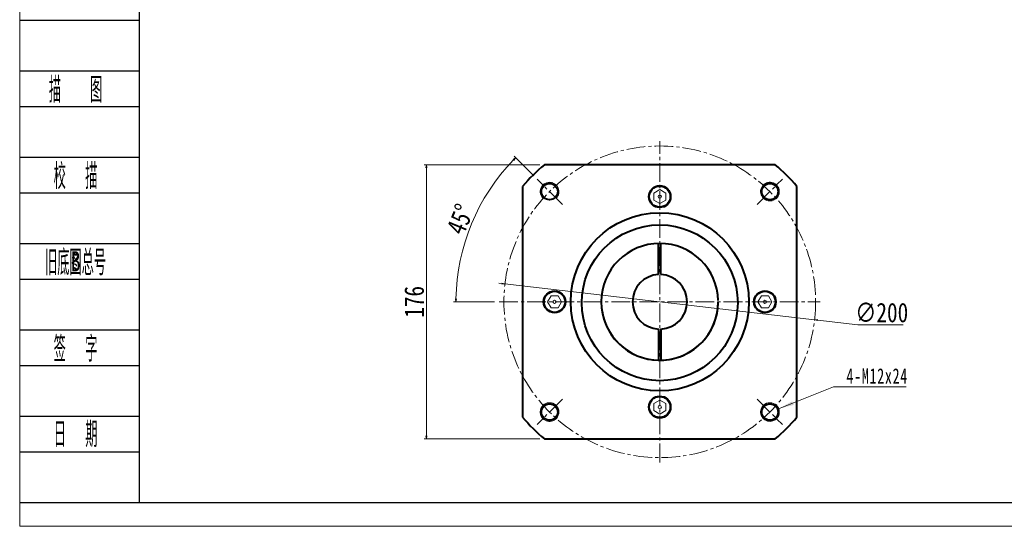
# Model space of a CAD drawing. Header units: millimetres. Extents: x -54 to 1253, y 0 to 910.
# Tile 1 of 8: x -48 to 584, y 0 to 325. Entities that reach past the tile are written whole.
import ezdxf
from ezdxf.enums import TextEntityAlignment as Align

# ---------------------------------------------------------------- set-up
doc = ezdxf.new("R2010")
doc.units = ezdxf.units.MM
doc.linetypes.add('DASHED2', pattern=[9.525, 6.35, -3.175])
doc.linetypes.add('点画线', pattern=[18, 12, -2, 2, -2])
doc.layers.add('2细线层', color=4, linetype='Continuous')
doc.layers.add('6文字层', color=3, linetype='Continuous')
for name, color, linetype, lineweight in [('中心线层', 1, '点画线', 18), ('图框_外框线', 7, 'Continuous', 18), ('尺寸线层', 3, 'Continuous', 18), ('粗实线', 7, 'Continuous', 40), ('粗实线层', 7, 'Continuous', 35), ('细实线', 211, 'Continuous', 18), ('虚线', 61, 'DASHED2', 18)]:
    doc.layers.add(name, color=color, linetype=linetype, lineweight=lineweight)
doc.styles.add('PC_TEXTSTYLE', font='ISOCP.SHX', dxfattribs={"width": 0.707, "bigfont": 'GBCBIG.SHX'})
doc.styles.get("Standard").update_dxf_attribs({"font": 'SimSun.ttf'})
doc.styles.add('宋体', font='SimSun.ttf', dxfattribs={"width": 0.8})
doc.styles.add('标准', font='txt', dxfattribs={"width": 0.667})
doc.dimstyles.new('A水平标注$0', dxfattribs={"dimtxt": 3.5, "dimasz": 2, "dimexe": 1.5, "dimexo": 3, "dimgap": 1.1, "dimtad": 1, "dimtoh": 1, "dimdec": 4, "dimdsep": 46, "dimtxsty": '宋体', "dimblk": 'OPEN', "dimcen": 3, "dimclrd": 3, "dimclre": 3, "dimclrt": 6, "dimadec": 0, "dimazin": 0, "dimtm": 1e-09, "dimtfac": 1, "dimtdec": 4, "dimtix": 1, "dimtmove": 0, "dimatfit": 3, "dimldrblk": 'OPEN', "dimfxl": 0, "dimlwd": 13, "dimlwe": 13, "dimarcsym": 0})

# ---------------------------------------------------------------- blocks, each defined once
blk = doc.blocks.new('_Open')
at = {"color": 0, "linetype": 'ByBlock', "lineweight": -2}
for p, q in [((-1, 0.17), (0, 0)), ((-1, -0.17), (0, 0)), ((0, 0), (-1, 0))]:
    blk.add_line(p, q, dxfattribs=at)
blk = doc.blocks.new('*D27')
at = {"layer": 'Defpoints', "color": 0, "transparency": 16777216}
for p in [(284.03, 222.73), (249.49, 209.41), (302.83, 203.93), (259.72, 144.04), (465.72, 144.04)]:
    blk.add_point(p, dxfattribs=at)
at = {"layer": '尺寸线层', "color": 3, "lineweight": 13, "transparency": 16777216}
for p, q in [((281.91, 224.85), (269.21, 237.55)), ((256.72, 144.04), (230.47, 144.04))]:
    blk.add_line(p, q, dxfattribs=at)
blk.add_arc((362.72, 144.04), 130.75, 135.87643, 179.12357, dxfattribs=at)
at = {"layer": '尺寸线层', "color": 3, "lineweight": 13, "transparency": 16777216, "xscale": 2, "yscale": 2, "zscale": 2}
for p, rotation in [((270.27, 236.49), 45.43821665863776), ((231.97, 144.04), 269.5617850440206)]:
    blk.add_blockref('_Open', p, dxfattribs=dict(at, rotation=rotation))
at = {"layer": '尺寸线层', "color": 6, "transparency": 16777216, "insert": (234.76, 197.04), "char_height": 12.5, "attachment_point": 5, "rotation": 67.5, "style": '宋体', "bg_fill": 3, "box_fill_scale": 1.1, "bg_fill_color": 256, "bg_fill_true_color": 13158600, "bg_fill_transparency": 0}
blk.add_mtext('45°', dxfattribs=at)
blk = doc.blocks.new('*D28')
at = {"layer": 'Defpoints', "color": 0, "transparency": 16777216}
for p in [(263.38, 155.53), (462.06, 132.55)]:
    blk.add_point(p, dxfattribs=at)
at = {"layer": '尺寸线层', "color": 3, "lineweight": 13, "transparency": 16777216}
for p, q in [((261.4, 155.76), (259.41, 155.99)), ((263.38, 155.53), (462.06, 132.55)), ((489.91, 129.33), (464.05, 132.32)), ((518.84, 129.33), (489.91, 129.33))]:
    blk.add_line(p, q, dxfattribs=at)
at = {"layer": '尺寸线层', "color": 3, "lineweight": 13, "transparency": 16777216, "xscale": 2, "yscale": 2, "zscale": 2}
for p, rotation in [((263.38, 155.53), 353.4038765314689), ((462.06, 132.55), 173.4038765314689)]:
    blk.add_blockref('_Open', p, dxfattribs=dict(at, rotation=rotation))
at = {"layer": '尺寸线层', "color": 6, "transparency": 16777216, "insert": (505.13, 137.08), "char_height": 12.5, "attachment_point": 5, "style": '宋体'}
blk.add_mtext('∅200', dxfattribs=at)
blk = doc.blocks.new('*X8')
at = {"layer": '尺寸线层', "linetype": 'Continuous'}
blk.add_hatch(color=0, dxfattribs=at).paths.add_polyline_path([(-38.54, -14.1), (-29.8, -9.28), (-28.88, -11.58)], flags=0)
at = {"layer": '尺寸线层', "color": 0, "linetype": 'Continuous'}
blk.add_line((-38.54, -14.1), (-3.23, 0), dxfattribs=at)
at = {"layer": '尺寸线层', "color": 0}
for p, q in [((-3.23, 0), (0, 0)), ((0, 0), (43.2, 0)), ((0, 0), (0, 0))]:
    blk.add_line(p, q, dxfattribs=at)
at = {"layer": '尺寸线层', "color": 0, "insert": (4.95, 1.98), "char_height": 9.9, "width": 76.4983, "attachment_point": 7, "line_spacing_factor": 1.15057, "style": '标准'}
blk.add_mtext('\\T1.1;4-M12x24', dxfattribs=at)
blk = doc.blocks.new('*D29')
at = {"layer": 'Defpoints', "color": 0, "transparency": 16777216}
for p in [(288.69, 232.04), (212.97, 56.04), (288.69, 56.04)]:
    blk.add_point(p, dxfattribs=at)
at = {"layer": '尺寸线层', "color": 3, "lineweight": 13, "transparency": 16777216}
for p, q in [((285.69, 232.04), (211.47, 232.04)), ((212.97, 230.04), (212.97, 58.04)), ((285.69, 56.04), (211.47, 56.04))]:
    blk.add_line(p, q, dxfattribs=at)
at = {"layer": '尺寸线层', "color": 3, "lineweight": 13, "transparency": 16777216, "xscale": 2, "yscale": 2, "zscale": 2}
for p, rotation in [((212.97, 232.04), 90), ((212.97, 56.04), 270)]:
    blk.add_blockref('_Open', p, dxfattribs=dict(at, rotation=rotation))
at = {"layer": '尺寸线层', "color": 6, "transparency": 16777216, "insert": (205.22, 144.04), "char_height": 12.5, "attachment_point": 5, "rotation": 90, "style": '宋体', "bg_fill": 3, "box_fill_scale": 1.1, "bg_fill_color": 256, "bg_fill_true_color": 13158600, "bg_fill_transparency": 0}
blk.add_mtext('176', dxfattribs=at)

msp = doc.modelspace()

# ---------------------------------------------------------------- linework, layer by layer
at = {"color": 0, "lineweight": 20}
msp.add_circle((362.72068, 76.54004), 1.02092, dxfattribs=at)
at = {"layer": '2细线层'}
for p, q in [((-47.64057, 324.74481), (28.61523, 324.74481)), ((-47.64057, 292.17301), (28.61523, 292.17301)), ((-47.64057, 269.37276), (28.61523, 269.37276)), ((-47.64057, 236.80096), (28.61523, 236.80096)), ((-47.64057, 214.0007), (28.61523, 214.0007)), ((-47.64057, 181.42891), (28.61523, 181.42891)), ((-47.64057, 158.62865), (28.61523, 158.62865)), ((-47.64057, 126.05685), (28.61523, 126.05685)), ((-47.64057, 103.2566), (28.61523, 103.2566)), ((-47.64057, 70.6848), (28.61523, 70.6848)), ((-47.64057, 47.88455), (28.61523, 47.88455)), ((-47.64057, 15.31275), (28.61523, 15.31275))]:
    msp.add_line(p, q, dxfattribs=at)
at = {"layer": '中心线层'}
for p, q in [((300.26297, 206.49775), (284.0324, 222.72832)), ((425.17839, 206.49775), (441.40896, 222.72832)), ((300.26297, 81.58233), (284.0324, 65.35176)), ((425.17839, 81.58233), (441.40896, 65.35176))]:
    msp.add_line(p, q, dxfattribs=at)
msp.add_circle((362.72068, 144.04004), 100, dxfattribs=at)
at = {"layer": '粗实线', "color": 0, "lineweight": 40}
for p, q in [((361.97068, 126.55612), (361.97068, 106.54739)), ((363.47068, 126.55612), (363.47068, 106.54739)), ((288.68691, 56.04004), (436.75446, 56.04004))]:
    msp.add_line(p, q, dxfattribs=at)
for centre, radius in [((362.72068, 76.54004), 7), ((362.72068, 76.54004), 6.75), ((292.01, 73.32936), 5.25), ((433.43136, 73.32936), 5.25)]:
    msp.add_circle(centre, radius, dxfattribs=at)
for start, end in [(220.07366401, 229.92633599), (310.07366401, 319.92633599)]:
    msp.add_arc((362.72068, 144.04004), 115, start, end, dxfattribs=at)
at = {"layer": '粗实线层'}
for centre in [(292.01, 214.75071), (433.43136, 214.75071), (292.01, 73.32936), (433.43136, 73.32936)]:
    msp.add_circle(centre, 5.25, dxfattribs=at)
at = {"layer": '粗实线层', "lineweight": 18}
for centre, start, end in [((292.01, 214.75071), 315, 226.71913132), ((433.43136, 214.75071), 225, 136.71913132), ((292.01, 73.32936), 45, 316.71913132), ((433.43136, 73.32936), 135, 46.71913132)]:
    msp.add_arc(centre, 6, start, end, dxfattribs=at)
at = {"layer": '细实线', "color": 0}
for centre, start, end in [((292.01, 73.32936), 316.71913132, 225), ((433.43136, 73.32936), 315, 223.28086868)]:
    msp.add_arc(centre, 6, start, end, dxfattribs=at)
at = {"layer": '虚线', "color": 0}
msp.add_lwpolyline([(362.72068, 72.04004), (366.6178, 74.29004), (366.6178, 78.79004), (362.72068, 81.04004), (358.82357, 78.79004), (358.82357, 74.29004)], close=True, dxfattribs=at)

# ---------------------------------------------------------------- block references
at = {"layer": '尺寸线层'}
msp.add_blockref('*X8', (477.51432, 89.49952), dxfattribs=at)

# ---------------------------------------------------------------- texts
at = {"layer": '6文字层', "color": 3, "style": 'PC_TEXTSTYLE'}
for s, width, p in [('描   图', 0.6667, (-12.09951, 280.77288)), ('校  描', 0.667, (-12.09951, 225.40083)), ('旧底图总号', 0.667, (-12.09951, 170.02878)), ('签  字', 0.667, (-12.09951, 114.65673)), ('日  期', 0.667, (-12.0792, 59.60976))]:
    msp.add_text(s, height=16.285898, dxfattribs=dict(at, width=width)).set_placement(p, align=Align.MIDDLE)
at = {"layer": '6文字层', "width": 0.707}
msp.add_text('B', height=13.02872, dxfattribs=at).set_placement((-12.09951, 170.02878), align=Align.MIDDLE)

# ---------------------------------------------------------------- next in the draw order: dimensions: what is measured, and where the dimension line sits
at = {"layer": '尺寸线层'}
dim = msp.add_angular_dim_2l(base=(249.48839, 209.41473), line1=((284.0324, 222.72832), (302.8281, 203.93262)), line2=((259.72068, 144.04004), (465.72068, 144.04004)), dimstyle='A水平标注$0', override={"dimtxt": 12.5, "dimgap": 1.5, "dimblk": 'Open', "dimtfill": 1, "dimtfillclr": 256}, dxfattribs=at)
dim.commit()
dim.dimension.update_dxf_attribs({"geometry": '*D27', "text_midpoint": (234.76393, 197.04146)})

# ---------------------------------------------------------------- next in the draw order: linework, layer by layer
at = {"layer": '中心线层'}
for p, q in [((362.72068, 41.04004), (362.72068, 247.04004)), ((259.72068, 144.04004), (465.72068, 144.04004))]:
    msp.add_line(p, q, dxfattribs=at)
at = {"layer": '粗实线', "color": 0, "lineweight": 40}
for p, q in [((436.75446, 232.04004), (288.68691, 232.04004)), ((274.72068, 218.07381), (274.72068, 70.00626)), ((450.72068, 70.00626), (450.72068, 218.07381)), ((361.97068, 161.52396), (361.97068, 181.53268)), ((363.47068, 161.52396), (363.47068, 181.53268))]:
    msp.add_line(p, q, dxfattribs=at)
at = {"layer": '粗实线', "color": 0, "lineweight": 0}
for points in [[(362.72068, 216.04004), (358.82357, 213.79004), (358.82357, 209.29004), (362.72068, 207.04004), (366.6178, 209.29004), (366.6178, 213.79004)], [(290.72068, 144.04004), (292.97068, 140.14292), (297.47068, 140.14292), (299.72068, 144.04004), (297.47068, 147.93715), (292.97068, 147.93715)], [(434.72068, 144.04004), (432.47068, 147.93715), (427.97068, 147.93715), (425.72068, 144.04004), (427.97068, 140.14292), (432.47068, 140.14292)]]:
    msp.add_lwpolyline(points, close=True, dxfattribs=at)
at = {"layer": '粗实线', "color": 0, "lineweight": 40}
for centre, radius in [((292.01, 214.75071), 5.25), ((362.72068, 211.54004), 7), ((362.72068, 211.54004), 6.75), ((433.43136, 214.75071), 5.25), ((362.72068, 144.04004), 57.15), ((362.72068, 143.41504), 49.99898), ((295.22068, 144.04004), 7), ((295.22068, 144.04004), 6.75), ((430.22068, 144.04004), 7), ((430.22068, 144.04004), 6.75)]:
    msp.add_circle(centre, radius, dxfattribs=at)
at = {"layer": '粗实线', "color": 0, "lineweight": 0}
for centre in [(362.72068, 211.54004), (295.22068, 144.04004), (430.22068, 144.04004)]:
    msp.add_circle(centre, 1.02092, dxfattribs=at)
at = {"layer": '粗实线', "color": 0, "lineweight": 40}
for radius, start, end in [(115, 130.07366401, 139.92633599), (115, 40.07366401, 49.92633599), (37.50015, 90, 0), (37.50015, 1.14598753, 90), (17.5, 92.45628572, 180), (17.5, 272.45628572, 87.54371428), (37.50015, 189.0384367, 358.85401247), (17.5, 180, 267.54371428)]:
    msp.add_arc((362.72068, 144.04004), radius, start, end, dxfattribs=at)
at = {"layer": '细实线', "color": 0}
for centre, start, end in [((292.01, 214.75071), 315, 226.71913132), ((433.43136, 214.75071), 313.28086868, 225)]:
    msp.add_arc(centre, 6, start, end, dxfattribs=at)

# ---------------------------------------------------------------- next in the draw order: dimensions: what is measured, and where the dimension line sits
at = {"layer": '尺寸线层'}
dim = msp.add_diameter_dim_2p(p1=(263.38263, 155.52703), p2=(462.05874, 132.55304), dimstyle='A水平标注$0', override={"dimtxt": 12.5, "dimgap": 1.5, "dimblk": 'Open', "dimtfill": 0, "dimtfillclr": 256}, dxfattribs=at)
dim.commit()
dim.dimension.update_dxf_attribs({"geometry": '*D28', "text_midpoint": (489.91468, 129.33191), "dimtype": 163})

# ---------------------------------------------------------------- next in the draw order: dimensions: what is measured, and where the dimension line sits
dim = msp.add_linear_dim(base=(212.97285, 56.04004), p1=(288.68691, 232.04004), p2=(288.68691, 56.04004), angle=270, dimstyle='A水平标注$0', override={"dimtxt": 12.5, "dimgap": 1.5, "dimblk": 'Open', "dimtfill": 1, "dimtfillclr": 256}, dxfattribs=at)
dim.commit()
dim.dimension.update_dxf_attribs({"geometry": '*D29', "text_midpoint": (205.22285, 144.04004)})

# ---------------------------------------------------------------- next in the draw order: linework, layer by layer
at = {"layer": '图框_外框线', "color": 3}
msp.add_lwpolyline([(-47.94852, 0), (1238.32244, 0), (1238.32244, 909.57732), (-47.94852, 909.57732)], close=True, dxfattribs=at)
at = {"layer": '图框_外框线', "color": 3, "lineweight": 25}
msp.add_lwpolyline([(28.61523, 15.31275), (1223.00969, 15.31275), (1223.00969, 894.26457), (28.61523, 894.26457)], close=True, dxfattribs=at)

doc.saveas('drawing.dxf')
